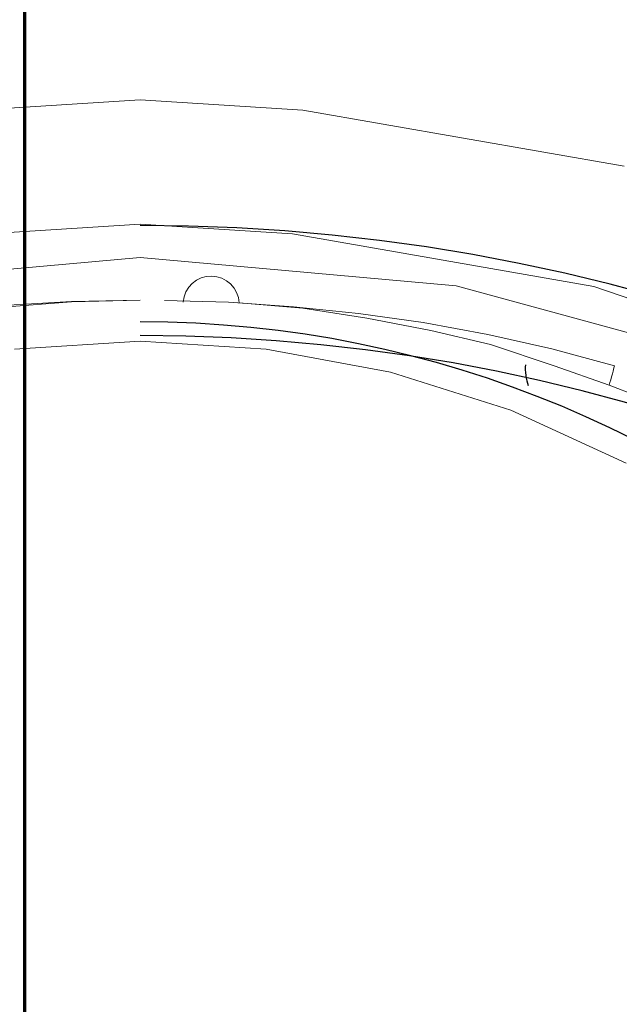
# Model space of a CAD drawing. Header units: inches. Extents: x 0 to 612, y 155 to 655.
# Tile 123 of 138: x 140.13 to 147.43, y 390.16 to 402.14. Entities that reach past the tile are written whole.
import ezdxf

# ---------------------------------------------------------------- set-up
doc = ezdxf.new("R2010")
doc.units = ezdxf.units.IN
doc.header["$MEASUREMENT"] = 0
doc.layers.add('Layer 1', color=7, linetype='Continuous')

# ---------------------------------------------------------------- blocks, each defined once
blk = doc.blocks.new('block 14')
at = {"layer": 'Layer 1', "color": 7, "lineweight": 70}
blk.add_lwpolyline([(140.191, 384.67), (140.191, 503.399), (145.332, 503.399)], dxfattribs=at)
blk = doc.blocks.new('block 4')
at = {"layer": 'Layer 1'}
blk.add_blockref('block 14', (0, 0), dxfattribs=at)
blk = doc.blocks.new('block 3')
at = {"layer": 'Layer 1'}
blk.add_blockref('block 4', (0, 0), dxfattribs=at)
blk = doc.blocks.new('block 1279')
at = {"layer": 'Layer 1', "lineweight": 0}
for points in [[(141.597, 398.231)], [(140.063, 398.135)]]:
    blk.add_lwpolyline(points, dxfattribs=at)
blk.add_open_spline([(140.063, 398.135), (140.063, 398.135), (141.597, 398.231), (141.597, 398.231), (141.597, 398.231), (140.063, 398.135), (140.063, 398.135)], degree=3, knots=[0, 0, 0, 0, 1, 1, 1, 2, 2, 2, 2], dxfattribs=at)
blk = doc.blocks.new('block 1280')
at = {"layer": 'Layer 1', "lineweight": 0}
for points in [[(141.597, 398.231)], [(143.131, 398.134)]]:
    blk.add_lwpolyline(points, dxfattribs=at)
blk.add_open_spline([(141.597, 398.231), (141.597, 398.231), (143.131, 398.134), (143.131, 398.134), (143.131, 398.134), (141.597, 398.231), (141.597, 398.231)], degree=3, knots=[0, 0, 0, 0, 1, 1, 1, 2, 2, 2, 2], dxfattribs=at)
blk = doc.blocks.new('block 1281')
at = {"layer": 'Layer 1', "lineweight": 0}
for points in [[(143.131, 398.134)], [(144.645, 397.854)]]:
    blk.add_lwpolyline(points, dxfattribs=at)
blk.add_open_spline([(143.131, 398.134), (143.131, 398.134), (144.645, 397.854), (144.645, 397.854), (144.645, 397.854), (143.131, 398.134), (143.131, 398.134)], degree=3, knots=[0, 0, 0, 0, 1, 1, 1, 2, 2, 2, 2], dxfattribs=at)
blk = doc.blocks.new('block 1282')
at = {"layer": 'Layer 1', "lineweight": 0}
for points in [[(144.645, 397.854)], [(146.113, 397.389)]]:
    blk.add_lwpolyline(points, dxfattribs=at)
blk.add_open_spline([(144.645, 397.854), (144.645, 397.854), (146.113, 397.389), (146.113, 397.389), (146.113, 397.389), (144.645, 397.854), (144.645, 397.854)], degree=3, knots=[0, 0, 0, 0, 1, 1, 1, 2, 2, 2, 2], dxfattribs=at)
blk = doc.blocks.new('block 1283')
at = {"layer": 'Layer 1', "lineweight": 0}
for points in [[(146.113, 397.389)], [(147.519, 396.743)]]:
    blk.add_lwpolyline(points, dxfattribs=at)
blk.add_open_spline([(146.113, 397.389), (146.113, 397.389), (147.519, 396.743), (147.519, 396.743), (147.519, 396.743), (146.113, 397.389), (146.113, 397.389)], degree=3, knots=[0, 0, 0, 0, 1, 1, 1, 2, 2, 2, 2], dxfattribs=at)
blk = doc.blocks.new('block 1267')
at = {"layer": 'Layer 1'}
for name in ['block 1279', 'block 1280', 'block 1281', 'block 1282', 'block 1283']:
    blk.add_blockref(name, (0, 0), dxfattribs=at)
blk = doc.blocks.new('block 1266')
at = {"layer": 'Layer 1'}
blk.add_blockref('block 1267', (0, 0), dxfattribs=at)
blk = doc.blocks.new('block 1312')
at = {"layer": 'Layer 1', "color": 7, "lineweight": 25}
blk.add_open_spline([(141.594, 372.327), (148.885, 372.327), (154.795, 378.178), (154.795, 385.396), (154.795, 385.396), (154.795, 385.396), (154.795, 385.396), (154.795, 392.614), (148.885, 398.465), (141.594, 398.465), (141.594, 398.465), (141.594, 398.465), (141.594, 398.465), (141.594, 398.465), (141.594, 398.465), (141.594, 398.465)], degree=3, knots=[0, 0, 0, 0, 1, 1, 1, 2, 2, 2, 3, 3, 3, 4, 4, 4, 5, 5, 5, 5], dxfattribs=at)
blk = doc.blocks.new('block 1311')
at = {"layer": 'Layer 1'}
blk.add_blockref('block 1312', (0, 0), dxfattribs=at)
blk = doc.blocks.new('block 1310')
at = {"layer": 'Layer 1'}
blk.add_blockref('block 1311', (0, 0), dxfattribs=at)
blk = doc.blocks.new('block 1333')
at = {"layer": 'Layer 1', "color": 7, "lineweight": 25}
blk.add_open_spline([(141.594, 372.327), (148.885, 372.327), (154.795, 378.178), (154.795, 385.396), (154.795, 385.396), (154.795, 385.396), (154.795, 385.396), (154.795, 392.614), (148.885, 398.465), (141.594, 398.465), (141.594, 398.465), (141.594, 398.465), (141.594, 398.465), (141.594, 398.465), (141.594, 398.465), (141.594, 398.465)], degree=3, knots=[0, 0, 0, 0, 1, 1, 1, 2, 2, 2, 3, 3, 3, 4, 4, 4, 5, 5, 5, 5], dxfattribs=at)
blk = doc.blocks.new('block 1332')
at = {"layer": 'Layer 1'}
blk.add_blockref('block 1333', (0, 0), dxfattribs=at)
blk = doc.blocks.new('block 1331')
at = {"layer": 'Layer 1'}
blk.add_blockref('block 1332', (0, 0), dxfattribs=at)
blk = doc.blocks.new('block 1336')
at = {"layer": 'Layer 1', "color": 7, "lineweight": 25}
blk.add_open_spline([(146.292, 397.941), (146.28, 397.872), (146.296, 397.755), (146.325, 397.692)], degree=3, dxfattribs=at)
blk = doc.blocks.new('block 1335')
at = {"layer": 'Layer 1'}
blk.add_blockref('block 1336', (0, 0), dxfattribs=at)
blk = doc.blocks.new('block 1334')
at = {"layer": 'Layer 1'}
blk.add_blockref('block 1335', (0, 0), dxfattribs=at)
blk = doc.blocks.new('block 1339')
at = {"layer": 'Layer 1', "lineweight": 0}
for points in [[(147.311, 397.694)], [(147.646, 397.564)]]:
    blk.add_lwpolyline(points, dxfattribs=at)
blk.add_open_spline([(147.311, 397.694), (147.311, 397.694), (147.646, 397.564), (147.646, 397.564), (147.646, 397.564), (147.311, 397.694), (147.311, 397.694)], degree=3, knots=[0, 0, 0, 0, 1, 1, 1, 2, 2, 2, 2], dxfattribs=at)
blk = doc.blocks.new('block 1340')
at = {"layer": 'Layer 1', "lineweight": 0}
for points in [[(147.646, 397.564)], [(147.976, 397.428)]]:
    blk.add_lwpolyline(points, dxfattribs=at)
blk.add_open_spline([(147.646, 397.564), (147.646, 397.564), (147.976, 397.428), (147.976, 397.428), (147.976, 397.428), (147.646, 397.564), (147.646, 397.564)], degree=3, knots=[0, 0, 0, 0, 1, 1, 1, 2, 2, 2, 2], dxfattribs=at)
blk = doc.blocks.new('block 1341')
at = {"layer": 'Layer 1', "lineweight": 0}
for points in [[(147.976, 397.428)], [(148.3, 397.286)]]:
    blk.add_lwpolyline(points, dxfattribs=at)
blk.add_open_spline([(147.976, 397.428), (147.976, 397.428), (148.3, 397.286), (148.3, 397.286), (148.3, 397.286), (147.976, 397.428), (147.976, 397.428)], degree=3, knots=[0, 0, 0, 0, 1, 1, 1, 2, 2, 2, 2], dxfattribs=at)
blk = doc.blocks.new('block 1342')
at = {"layer": 'Layer 1', "lineweight": 0}
for points in [[(148.3, 397.286)], [(148.622, 397.137)]]:
    blk.add_lwpolyline(points, dxfattribs=at)
blk.add_open_spline([(148.3, 397.286), (148.3, 397.286), (148.622, 397.137), (148.622, 397.137), (148.622, 397.137), (148.3, 397.286), (148.3, 397.286)], degree=3, knots=[0, 0, 0, 0, 1, 1, 1, 2, 2, 2, 2], dxfattribs=at)
blk = doc.blocks.new('block 1343')
at = {"layer": 'Layer 1', "lineweight": 0}
for points in [[(148.622, 397.137)], [(148.947, 396.978)]]:
    blk.add_lwpolyline(points, dxfattribs=at)
blk.add_open_spline([(148.622, 397.137), (148.622, 397.137), (148.947, 396.978), (148.947, 396.978), (148.947, 396.978), (148.622, 397.137), (148.622, 397.137)], degree=3, knots=[0, 0, 0, 0, 1, 1, 1, 2, 2, 2, 2], dxfattribs=at)
blk = doc.blocks.new('block 1344')
at = {"layer": 'Layer 1', "lineweight": 0}
for points in [[(148.947, 396.978)], [(149.273, 396.809)]]:
    blk.add_lwpolyline(points, dxfattribs=at)
blk.add_open_spline([(148.947, 396.978), (148.947, 396.978), (149.273, 396.809), (149.273, 396.809), (149.273, 396.809), (148.947, 396.978), (148.947, 396.978)], degree=3, knots=[0, 0, 0, 0, 1, 1, 1, 2, 2, 2, 2], dxfattribs=at)
blk = doc.blocks.new('block 1345')
at = {"layer": 'Layer 1', "lineweight": 0}
for points in [[(149.273, 396.809)], [(149.582, 396.638)]]:
    blk.add_lwpolyline(points, dxfattribs=at)
blk.add_open_spline([(149.273, 396.809), (149.273, 396.809), (149.582, 396.638), (149.582, 396.638), (149.582, 396.638), (149.273, 396.809), (149.273, 396.809)], degree=3, knots=[0, 0, 0, 0, 1, 1, 1, 2, 2, 2, 2], dxfattribs=at)
blk = doc.blocks.new('block 1338')
at = {"layer": 'Layer 1'}
for name in ['block 1339', 'block 1340', 'block 1341', 'block 1342', 'block 1343', 'block 1344', 'block 1345']:
    blk.add_blockref(name, (0, 0), dxfattribs=at)
blk = doc.blocks.new('block 1337')
at = {"layer": 'Layer 1'}
blk.add_blockref('block 1338', (0, 0), dxfattribs=at)
blk = doc.blocks.new('block 1448')
at = {"layer": 'Layer 1', "lineweight": 0}
for points in [[(136.665, 397.966)], [(135.876, 397.694)]]:
    blk.add_lwpolyline(points, dxfattribs=at)
blk.add_open_spline([(135.876, 397.694), (135.876, 397.694), (136.665, 397.966), (136.665, 397.966), (136.665, 397.966), (135.876, 397.694), (135.876, 397.694)], degree=3, knots=[0, 0, 0, 0, 1, 1, 1, 2, 2, 2, 2], dxfattribs=at)
blk = doc.blocks.new('block 1449')
at = {"layer": 'Layer 1', "lineweight": 0}
for points in [[(137.467, 398.198)], [(136.665, 397.966)]]:
    blk.add_lwpolyline(points, dxfattribs=at)
blk.add_open_spline([(136.665, 397.966), (136.665, 397.966), (137.467, 398.198), (137.467, 398.198), (137.467, 398.198), (136.665, 397.966), (136.665, 397.966)], degree=3, knots=[0, 0, 0, 0, 1, 1, 1, 2, 2, 2, 2], dxfattribs=at)
blk = doc.blocks.new('block 1450')
at = {"layer": 'Layer 1', "lineweight": 0}
for points in [[(138.279, 398.389)], [(137.467, 398.198)]]:
    blk.add_lwpolyline(points, dxfattribs=at)
blk.add_open_spline([(137.467, 398.198), (137.467, 398.198), (138.279, 398.389), (138.279, 398.389), (138.279, 398.389), (137.467, 398.198), (137.467, 398.198)], degree=3, knots=[0, 0, 0, 0, 1, 1, 1, 2, 2, 2, 2], dxfattribs=at)
blk = doc.blocks.new('block 1451')
at = {"layer": 'Layer 1', "lineweight": 0}
for points in [[(139.1, 398.539)], [(138.279, 398.389)]]:
    blk.add_lwpolyline(points, dxfattribs=at)
blk.add_open_spline([(138.279, 398.389), (138.279, 398.389), (139.1, 398.539), (139.1, 398.539), (139.1, 398.539), (138.279, 398.389), (138.279, 398.389)], degree=3, knots=[0, 0, 0, 0, 1, 1, 1, 2, 2, 2, 2], dxfattribs=at)
blk = doc.blocks.new('block 1452')
at = {"layer": 'Layer 1', "lineweight": 0}
for points in [[(139.927, 398.645)], [(139.1, 398.539)]]:
    blk.add_lwpolyline(points, dxfattribs=at)
blk.add_open_spline([(139.1, 398.539), (139.1, 398.539), (139.927, 398.645), (139.927, 398.645), (139.927, 398.645), (139.1, 398.539), (139.1, 398.539)], degree=3, knots=[0, 0, 0, 0, 1, 1, 1, 2, 2, 2, 2], dxfattribs=at)
blk = doc.blocks.new('block 1453')
at = {"layer": 'Layer 1', "lineweight": 0}
for points in [[(139.927, 398.645)], [(140.757, 398.71)]]:
    blk.add_lwpolyline(points, dxfattribs=at)
blk.add_open_spline([(139.927, 398.645), (139.927, 398.645), (140.757, 398.71), (140.757, 398.71), (140.757, 398.71), (139.927, 398.645), (139.927, 398.645)], degree=3, knots=[0, 0, 0, 0, 1, 1, 1, 2, 2, 2, 2], dxfattribs=at)
blk = doc.blocks.new('block 1454')
at = {"layer": 'Layer 1', "lineweight": 0}
for points in [[(140.757, 398.71)], [(141.594, 398.73)]]:
    blk.add_lwpolyline(points, dxfattribs=at)
blk.add_open_spline([(140.757, 398.71), (140.757, 398.71), (141.594, 398.73), (141.594, 398.73), (141.594, 398.73), (140.757, 398.71), (140.757, 398.71)], degree=3, knots=[0, 0, 0, 0, 1, 1, 1, 2, 2, 2, 2], dxfattribs=at)
blk = doc.blocks.new('block 1447')
at = {"layer": 'Layer 1'}
for name in ['block 1452', 'block 1453', 'block 1454', 'block 1451', 'block 1450', 'block 1449', 'block 1448']:
    blk.add_blockref(name, (0, 0), dxfattribs=at)
blk = doc.blocks.new('block 1446')
at = {"layer": 'Layer 1'}
blk.add_blockref('block 1447', (0, 0), dxfattribs=at)
blk = doc.blocks.new('block 1457')
at = {"layer": 'Layer 1', "lineweight": 0}
for points in [[(147.311, 397.694)], [(147.32, 397.728)]]:
    blk.add_lwpolyline(points, dxfattribs=at)
blk.add_open_spline([(147.311, 397.694), (147.311, 397.694), (147.32, 397.728), (147.32, 397.728), (147.32, 397.728), (147.311, 397.694), (147.311, 397.694)], degree=3, knots=[0, 0, 0, 0, 1, 1, 1, 2, 2, 2, 2], dxfattribs=at)
blk = doc.blocks.new('block 1458')
at = {"layer": 'Layer 1', "lineweight": 0}
for points in [[(147.32, 397.728)], [(147.329, 397.759)]]:
    blk.add_lwpolyline(points, dxfattribs=at)
blk.add_open_spline([(147.32, 397.728), (147.32, 397.728), (147.329, 397.759), (147.329, 397.759), (147.329, 397.759), (147.32, 397.728), (147.32, 397.728)], degree=3, knots=[0, 0, 0, 0, 1, 1, 1, 2, 2, 2, 2], dxfattribs=at)
blk = doc.blocks.new('block 1459')
at = {"layer": 'Layer 1', "lineweight": 0}
for points in [[(147.339, 397.796)], [(147.329, 397.759)]]:
    blk.add_lwpolyline(points, dxfattribs=at)
blk.add_open_spline([(147.329, 397.759), (147.329, 397.759), (147.339, 397.796), (147.339, 397.796), (147.339, 397.796), (147.329, 397.759), (147.329, 397.759)], degree=3, knots=[0, 0, 0, 0, 1, 1, 1, 2, 2, 2, 2], dxfattribs=at)
blk = doc.blocks.new('block 1460')
at = {"layer": 'Layer 1', "lineweight": 0}
for points in [[(147.339, 397.796)], [(147.35, 397.833)]]:
    blk.add_lwpolyline(points, dxfattribs=at)
blk.add_open_spline([(147.339, 397.796), (147.339, 397.796), (147.35, 397.833), (147.35, 397.833), (147.35, 397.833), (147.339, 397.796), (147.339, 397.796)], degree=3, knots=[0, 0, 0, 0, 1, 1, 1, 2, 2, 2, 2], dxfattribs=at)
blk = doc.blocks.new('block 1461')
at = {"layer": 'Layer 1', "lineweight": 0}
for points in [[(147.35, 397.833)], [(147.358, 397.867)]]:
    blk.add_lwpolyline(points, dxfattribs=at)
blk.add_open_spline([(147.35, 397.833), (147.35, 397.833), (147.358, 397.867), (147.358, 397.867), (147.358, 397.867), (147.35, 397.833), (147.35, 397.833)], degree=3, knots=[0, 0, 0, 0, 1, 1, 1, 2, 2, 2, 2], dxfattribs=at)
blk = doc.blocks.new('block 1462')
at = {"layer": 'Layer 1', "lineweight": 0}
for points in [[(147.358, 397.867)], [(147.369, 397.904)]]:
    blk.add_lwpolyline(points, dxfattribs=at)
blk.add_open_spline([(147.358, 397.867), (147.358, 397.867), (147.369, 397.904), (147.369, 397.904), (147.369, 397.904), (147.358, 397.867), (147.358, 397.867)], degree=3, knots=[0, 0, 0, 0, 1, 1, 1, 2, 2, 2, 2], dxfattribs=at)
blk = doc.blocks.new('block 1463')
at = {"layer": 'Layer 1', "lineweight": 0}
for points in [[(147.377, 397.932)], [(147.369, 397.904)]]:
    blk.add_lwpolyline(points, dxfattribs=at)
blk.add_open_spline([(147.369, 397.904), (147.369, 397.904), (147.377, 397.932), (147.377, 397.932), (147.377, 397.932), (147.369, 397.904), (147.369, 397.904)], degree=3, knots=[0, 0, 0, 0, 1, 1, 1, 2, 2, 2, 2], dxfattribs=at)
blk = doc.blocks.new('block 1456')
at = {"layer": 'Layer 1'}
for name in ['block 1463', 'block 1459', 'block 1460', 'block 1461', 'block 1462', 'block 1457', 'block 1458']:
    blk.add_blockref(name, (0, 0), dxfattribs=at)
blk = doc.blocks.new('block 1455')
at = {"layer": 'Layer 1'}
blk.add_blockref('block 1456', (0, 0), dxfattribs=at)
blk = doc.blocks.new('block 1502')
at = {"layer": 'Layer 1', "lineweight": 0}
for points in [[(146.612, 398.139)], [(147.377, 397.932)]]:
    blk.add_lwpolyline(points, dxfattribs=at)
blk.add_open_spline([(147.377, 397.932), (147.377, 397.932), (146.612, 398.139), (146.612, 398.139), (146.612, 398.139), (147.377, 397.932), (147.377, 397.932)], degree=3, knots=[0, 0, 0, 0, 1, 1, 1, 2, 2, 2, 2], dxfattribs=at)
blk = doc.blocks.new('block 1503')
at = {"layer": 'Layer 1', "lineweight": 0}
for points in [[(145.833, 398.311)], [(146.612, 398.139)]]:
    blk.add_lwpolyline(points, dxfattribs=at)
blk.add_open_spline([(146.612, 398.139), (146.612, 398.139), (145.833, 398.311), (145.833, 398.311), (145.833, 398.311), (146.612, 398.139), (146.612, 398.139)], degree=3, knots=[0, 0, 0, 0, 1, 1, 1, 2, 2, 2, 2], dxfattribs=at)
blk = doc.blocks.new('block 1504')
at = {"layer": 'Layer 1', "lineweight": 0}
for points in [[(145.045, 398.456)], [(145.833, 398.311)]]:
    blk.add_lwpolyline(points, dxfattribs=at)
blk.add_open_spline([(145.833, 398.311), (145.833, 398.311), (145.045, 398.456), (145.045, 398.456), (145.045, 398.456), (145.833, 398.311), (145.833, 398.311)], degree=3, knots=[0, 0, 0, 0, 1, 1, 1, 2, 2, 2, 2], dxfattribs=at)
blk = doc.blocks.new('block 1505')
at = {"layer": 'Layer 1', "lineweight": 0}
for points in [[(144.256, 398.566)], [(145.045, 398.456)]]:
    blk.add_lwpolyline(points, dxfattribs=at)
blk.add_open_spline([(145.045, 398.456), (145.045, 398.456), (144.256, 398.566), (144.256, 398.566), (144.256, 398.566), (145.045, 398.456), (145.045, 398.456)], degree=3, knots=[0, 0, 0, 0, 1, 1, 1, 2, 2, 2, 2], dxfattribs=at)
blk = doc.blocks.new('block 1506')
at = {"layer": 'Layer 1', "lineweight": 0}
for points in [[(143.466, 398.65)], [(144.256, 398.566)]]:
    blk.add_lwpolyline(points, dxfattribs=at)
blk.add_open_spline([(144.256, 398.566), (144.256, 398.566), (143.466, 398.65), (143.466, 398.65), (143.466, 398.65), (144.256, 398.566), (144.256, 398.566)], degree=3, knots=[0, 0, 0, 0, 1, 1, 1, 2, 2, 2, 2], dxfattribs=at)
blk = doc.blocks.new('block 1507')
at = {"layer": 'Layer 1', "lineweight": 0}
for points in [[(142.671, 398.705)], [(143.466, 398.65)]]:
    blk.add_lwpolyline(points, dxfattribs=at)
blk.add_open_spline([(143.466, 398.65), (143.466, 398.65), (142.671, 398.705), (142.671, 398.705), (142.671, 398.705), (143.466, 398.65), (143.466, 398.65)], degree=3, knots=[0, 0, 0, 0, 1, 1, 1, 2, 2, 2, 2], dxfattribs=at)
blk = doc.blocks.new('block 1508')
at = {"layer": 'Layer 1', "lineweight": 0}
for points in [[(141.892, 398.727)], [(142.671, 398.705)]]:
    blk.add_lwpolyline(points, dxfattribs=at)
blk.add_open_spline([(142.671, 398.705), (142.671, 398.705), (141.892, 398.727), (141.892, 398.727), (141.892, 398.727), (142.671, 398.705), (142.671, 398.705)], degree=3, knots=[0, 0, 0, 0, 1, 1, 1, 2, 2, 2, 2], dxfattribs=at)
blk = doc.blocks.new('block 1501')
at = {"layer": 'Layer 1'}
for name in ['block 1508', 'block 1507', 'block 1506', 'block 1505', 'block 1504', 'block 1503', 'block 1502']:
    blk.add_blockref(name, (0, 0), dxfattribs=at)
blk = doc.blocks.new('block 1500')
at = {"layer": 'Layer 1'}
blk.add_blockref('block 1501', (0, 0), dxfattribs=at)
blk = doc.blocks.new('block 1533')
at = {"layer": 'Layer 1', "lineweight": 0}
for points in [[(140.758, 398.715)], [(141.594, 398.73)]]:
    blk.add_lwpolyline(points, dxfattribs=at)
blk.add_open_spline([(141.594, 398.73), (141.594, 398.73), (140.758, 398.715), (140.758, 398.715), (140.758, 398.715), (141.594, 398.73), (141.594, 398.73)], degree=3, knots=[0, 0, 0, 0, 1, 1, 1, 2, 2, 2, 2], dxfattribs=at)
blk = doc.blocks.new('block 1534')
at = {"layer": 'Layer 1', "lineweight": 0}
for points in [[(139.922, 398.666)], [(140.758, 398.715)]]:
    blk.add_lwpolyline(points, dxfattribs=at)
blk.add_open_spline([(140.758, 398.715), (140.758, 398.715), (139.922, 398.666), (139.922, 398.666), (139.922, 398.666), (140.758, 398.715), (140.758, 398.715)], degree=3, knots=[0, 0, 0, 0, 1, 1, 1, 2, 2, 2, 2], dxfattribs=at)
blk = doc.blocks.new('block 1535')
at = {"layer": 'Layer 1', "lineweight": 0}
for points in [[(139.922, 398.666)], [(139.091, 398.584)]]:
    blk.add_lwpolyline(points, dxfattribs=at)
blk.add_open_spline([(139.922, 398.666), (139.922, 398.666), (139.091, 398.584), (139.091, 398.584), (139.091, 398.584), (139.922, 398.666), (139.922, 398.666)], degree=3, knots=[0, 0, 0, 0, 1, 1, 1, 2, 2, 2, 2], dxfattribs=at)
blk = doc.blocks.new('block 1536')
at = {"layer": 'Layer 1', "lineweight": 0}
for points in [[(139.091, 398.584)], [(138.262, 398.469)]]:
    blk.add_lwpolyline(points, dxfattribs=at)
blk.add_open_spline([(139.091, 398.584), (139.091, 398.584), (138.262, 398.469), (138.262, 398.469), (138.262, 398.469), (139.091, 398.584), (139.091, 398.584)], degree=3, knots=[0, 0, 0, 0, 1, 1, 1, 2, 2, 2, 2], dxfattribs=at)
blk = doc.blocks.new('block 1537')
at = {"layer": 'Layer 1', "lineweight": 0}
for points in [[(138.262, 398.469)], [(137.439, 398.325)]]:
    blk.add_lwpolyline(points, dxfattribs=at)
blk.add_open_spline([(138.262, 398.469), (138.262, 398.469), (137.439, 398.325), (137.439, 398.325), (137.439, 398.325), (138.262, 398.469), (138.262, 398.469)], degree=3, knots=[0, 0, 0, 0, 1, 1, 1, 2, 2, 2, 2], dxfattribs=at)
blk = doc.blocks.new('block 1538')
at = {"layer": 'Layer 1', "lineweight": 0}
for points in [[(137.439, 398.325)], [(136.623, 398.145)]]:
    blk.add_lwpolyline(points, dxfattribs=at)
blk.add_open_spline([(137.439, 398.325), (137.439, 398.325), (136.623, 398.145), (136.623, 398.145), (136.623, 398.145), (137.439, 398.325), (137.439, 398.325)], degree=3, knots=[0, 0, 0, 0, 1, 1, 1, 2, 2, 2, 2], dxfattribs=at)
blk = doc.blocks.new('block 1539')
at = {"layer": 'Layer 1', "lineweight": 0}
for points in [[(136.623, 398.145)], [(135.811, 397.932)]]:
    blk.add_lwpolyline(points, dxfattribs=at)
blk.add_open_spline([(136.623, 398.145), (136.623, 398.145), (135.811, 397.932), (135.811, 397.932), (135.811, 397.932), (136.623, 398.145), (136.623, 398.145)], degree=3, knots=[0, 0, 0, 0, 1, 1, 1, 2, 2, 2, 2], dxfattribs=at)
blk = doc.blocks.new('block 1532')
at = {"layer": 'Layer 1'}
for name in ['block 1535', 'block 1534', 'block 1533', 'block 1536', 'block 1537', 'block 1538', 'block 1539']:
    blk.add_blockref(name, (0, 0), dxfattribs=at)
blk = doc.blocks.new('block 1531')
at = {"layer": 'Layer 1'}
blk.add_blockref('block 1532', (0, 0), dxfattribs=at)
blk = doc.blocks.new('block 1583')
at = {"layer": 'Layer 1', "color": 7, "lineweight": 25}
blk.add_open_spline([(141.594, 355.609), (153.501, 355.609), (163.154, 365.165), (163.154, 376.953), (163.154, 376.953), (163.154, 376.953), (163.154, 376.953), (163.154, 388.74), (153.501, 398.298), (141.594, 398.298), (141.594, 398.298), (141.594, 398.298), (141.594, 398.298), (141.594, 398.298), (141.594, 398.298), (141.594, 398.298)], degree=3, knots=[0, 0, 0, 0, 1, 1, 1, 2, 2, 2, 3, 3, 3, 4, 4, 4, 5, 5, 5, 5], dxfattribs=at)
blk = doc.blocks.new('block 1582')
at = {"layer": 'Layer 1'}
blk.add_blockref('block 1583', (0, 0), dxfattribs=at)
blk = doc.blocks.new('block 1581')
at = {"layer": 'Layer 1'}
blk.add_blockref('block 1582', (0, 0), dxfattribs=at)
blk = doc.blocks.new('block 2517')
at = {"layer": 'Layer 1', "lineweight": 0}
for points in [[(141.594, 399.248)], [(137.74, 398.906)]]:
    blk.add_lwpolyline(points, dxfattribs=at)
blk.add_open_spline([(137.74, 398.906), (137.74, 398.906), (141.594, 399.248), (141.594, 399.248), (141.594, 399.248), (137.74, 398.906), (137.74, 398.906)], degree=3, knots=[0, 0, 0, 0, 1, 1, 1, 2, 2, 2, 2], dxfattribs=at)
blk = doc.blocks.new('block 2518')
at = {"layer": 'Layer 1', "lineweight": 0}
for points in [[(141.594, 399.248)], [(145.447, 398.906)]]:
    blk.add_lwpolyline(points, dxfattribs=at)
blk.add_open_spline([(141.594, 399.248), (141.594, 399.248), (145.447, 398.906), (145.447, 398.906), (145.447, 398.906), (141.594, 399.248), (141.594, 399.248)], degree=3, knots=[0, 0, 0, 0, 1, 1, 1, 2, 2, 2, 2], dxfattribs=at)
blk = doc.blocks.new('block 2519')
at = {"layer": 'Layer 1', "lineweight": 0}
for points in [[(145.447, 398.906)], [(149.188, 397.886)]]:
    blk.add_lwpolyline(points, dxfattribs=at)
blk.add_open_spline([(145.447, 398.906), (145.447, 398.906), (149.188, 397.886), (149.188, 397.886), (149.188, 397.886), (145.447, 398.906), (145.447, 398.906)], degree=3, knots=[0, 0, 0, 0, 1, 1, 1, 2, 2, 2, 2], dxfattribs=at)
blk = doc.blocks.new('block 2508')
at = {"layer": 'Layer 1'}
for name in ['block 2517', 'block 2518', 'block 2519']:
    blk.add_blockref(name, (0, 0), dxfattribs=at)
blk = doc.blocks.new('block 2507')
at = {"layer": 'Layer 1'}
blk.add_blockref('block 2508', (0, 0), dxfattribs=at)
blk = doc.blocks.new('block 2571')
at = {"layer": 'Layer 1', "lineweight": 0}
for points in [[(141.594, 399.656)], [(139.736, 399.538)]]:
    blk.add_lwpolyline(points, dxfattribs=at)
blk.add_open_spline([(139.736, 399.538), (139.736, 399.538), (141.594, 399.656), (141.594, 399.656), (141.594, 399.656), (139.736, 399.538), (139.736, 399.538)], degree=3, knots=[0, 0, 0, 0, 1, 1, 1, 2, 2, 2, 2], dxfattribs=at)
blk = doc.blocks.new('block 2572')
at = {"layer": 'Layer 1', "lineweight": 0}
for points in [[(141.594, 399.656)], [(143.452, 399.538)]]:
    blk.add_lwpolyline(points, dxfattribs=at)
blk.add_open_spline([(141.594, 399.656), (141.594, 399.656), (143.452, 399.538), (143.452, 399.538), (143.452, 399.538), (141.594, 399.656), (141.594, 399.656)], degree=3, knots=[0, 0, 0, 0, 1, 1, 1, 2, 2, 2, 2], dxfattribs=at)
blk = doc.blocks.new('block 2573')
at = {"layer": 'Layer 1', "lineweight": 0}
for points in [[(143.452, 399.538)], [(147.123, 398.896)]]:
    blk.add_lwpolyline(points, dxfattribs=at)
blk.add_open_spline([(143.452, 399.538), (143.452, 399.538), (147.123, 398.896), (147.123, 398.896), (147.123, 398.896), (143.452, 399.538), (143.452, 399.538)], degree=3, knots=[0, 0, 0, 0, 1, 1, 1, 2, 2, 2, 2], dxfattribs=at)
blk = doc.blocks.new('block 2574')
at = {"layer": 'Layer 1', "lineweight": 0}
for points in [[(147.123, 398.896)], [(150.676, 397.681)]]:
    blk.add_lwpolyline(points, dxfattribs=at)
blk.add_open_spline([(147.123, 398.896), (147.123, 398.896), (150.676, 397.681), (150.676, 397.681), (150.676, 397.681), (147.123, 398.896), (147.123, 398.896)], degree=3, knots=[0, 0, 0, 0, 1, 1, 1, 2, 2, 2, 2], dxfattribs=at)
blk = doc.blocks.new('block 2557')
at = {"layer": 'Layer 1'}
for name in ['block 2571', 'block 2572', 'block 2573', 'block 2574']:
    blk.add_blockref(name, (0, 0), dxfattribs=at)
blk = doc.blocks.new('block 2556')
at = {"layer": 'Layer 1'}
blk.add_blockref('block 2557', (0, 0), dxfattribs=at)
blk = doc.blocks.new('block 2605')
at = {"layer": 'Layer 1', "color": 7, "lineweight": 25}
blk.add_open_spline([(141.594, 354.268), (154.25, 354.268), (164.51, 364.424), (164.51, 376.953), (164.51, 376.953), (164.51, 376.953), (164.51, 376.953), (164.51, 389.481), (154.25, 399.639), (141.594, 399.639), (141.594, 399.639), (141.594, 399.639), (141.594, 399.639), (141.594, 399.639), (141.594, 399.639), (141.594, 399.639)], degree=3, knots=[0, 0, 0, 0, 1, 1, 1, 2, 2, 2, 3, 3, 3, 4, 4, 4, 5, 5, 5, 5], dxfattribs=at)
blk = doc.blocks.new('block 2604')
at = {"layer": 'Layer 1'}
blk.add_blockref('block 2605', (0, 0), dxfattribs=at)
blk = doc.blocks.new('block 2603')
at = {"layer": 'Layer 1'}
blk.add_blockref('block 2604', (0, 0), dxfattribs=at)
blk = doc.blocks.new('block 2626')
at = {"layer": 'Layer 1', "color": 7, "lineweight": 25}
blk.add_open_spline([(141.594, 354.268), (154.25, 354.268), (164.51, 364.424), (164.51, 376.953), (164.51, 376.953), (164.51, 376.953), (164.51, 376.953), (164.51, 389.481), (154.25, 399.639), (141.594, 399.639), (141.594, 399.639), (141.594, 399.639), (141.594, 399.639), (141.594, 399.639), (141.594, 399.639), (141.594, 399.639)], degree=3, knots=[0, 0, 0, 0, 1, 1, 1, 2, 2, 2, 3, 3, 3, 4, 4, 4, 5, 5, 5, 5], dxfattribs=at)
blk = doc.blocks.new('block 2625')
at = {"layer": 'Layer 1'}
blk.add_blockref('block 2626', (0, 0), dxfattribs=at)
blk = doc.blocks.new('block 2624')
at = {"layer": 'Layer 1'}
blk.add_blockref('block 2625', (0, 0), dxfattribs=at)
blk = doc.blocks.new('block 3484')
at = {"layer": 'Layer 1', "color": 7, "lineweight": 25}
blk.add_open_spline([(171.488, 378.554), (170.882, 394.476), (157.525, 407.136), (141.594, 406.891)], degree=3, dxfattribs=at)
blk = doc.blocks.new('block 3483')
at = {"layer": 'Layer 1'}
blk.add_blockref('block 3484', (0, 0), dxfattribs=at)
blk = doc.blocks.new('block 3482')
at = {"layer": 'Layer 1'}
blk.add_blockref('block 3483', (0, 0), dxfattribs=at)
blk = doc.blocks.new('block 4711')
at = {"layer": 'Layer 1', "lineweight": 0}
for points in [[(143.576, 401.044)], [(147.492, 400.36)]]:
    blk.add_lwpolyline(points, dxfattribs=at)
blk.add_open_spline([(147.492, 400.36), (147.492, 400.36), (143.576, 401.044), (143.576, 401.044), (143.576, 401.044), (147.492, 400.36), (147.492, 400.36)], degree=3, knots=[0, 0, 0, 0, 1, 1, 1, 2, 2, 2, 2], dxfattribs=at)
blk = doc.blocks.new('block 4712')
at = {"layer": 'Layer 1', "lineweight": 0}
for points in [[(141.595, 401.169)], [(143.576, 401.044)]]:
    blk.add_lwpolyline(points, dxfattribs=at)
blk.add_open_spline([(143.576, 401.044), (143.576, 401.044), (141.595, 401.169), (141.595, 401.169), (141.595, 401.169), (143.576, 401.044), (143.576, 401.044)], degree=3, knots=[0, 0, 0, 0, 1, 1, 1, 2, 2, 2, 2], dxfattribs=at)
blk = doc.blocks.new('block 4713')
at = {"layer": 'Layer 1', "lineweight": 0}
for points in [[(141.595, 401.169)], [(139.613, 401.044)]]:
    blk.add_lwpolyline(points, dxfattribs=at)
blk.add_open_spline([(141.595, 401.169), (141.595, 401.169), (139.613, 401.044), (139.613, 401.044), (139.613, 401.044), (141.595, 401.169), (141.595, 401.169)], degree=3, knots=[0, 0, 0, 0, 1, 1, 1, 2, 2, 2, 2], dxfattribs=at)
blk = doc.blocks.new('block 4698')
at = {"layer": 'Layer 1'}
for name in ['block 4713', 'block 4712', 'block 4711']:
    blk.add_blockref(name, (0, 0), dxfattribs=at)
blk = doc.blocks.new('block 4697')
at = {"layer": 'Layer 1'}
blk.add_blockref('block 4698', (0, 0), dxfattribs=at)
blk = doc.blocks.new('block 7441')
at = {"layer": 'Layer 1', "lineweight": 0}
for points in [[(142.132, 398.771)], [(142.121, 398.707)]]:
    blk.add_lwpolyline(points, dxfattribs=at)
blk.add_open_spline([(142.121, 398.707), (142.121, 398.707), (142.132, 398.771), (142.132, 398.771), (142.132, 398.771), (142.121, 398.707), (142.121, 398.707)], degree=3, knots=[0, 0, 0, 0, 1, 1, 1, 2, 2, 2, 2], dxfattribs=at)
blk = doc.blocks.new('block 7442')
at = {"layer": 'Layer 1', "lineweight": 0}
for points in [[(142.132, 398.771)], [(142.154, 398.831)]]:
    blk.add_lwpolyline(points, dxfattribs=at)
blk.add_open_spline([(142.132, 398.771), (142.132, 398.771), (142.154, 398.831), (142.154, 398.831), (142.154, 398.831), (142.132, 398.771), (142.132, 398.771)], degree=3, knots=[0, 0, 0, 0, 1, 1, 1, 2, 2, 2, 2], dxfattribs=at)
blk = doc.blocks.new('block 7443')
at = {"layer": 'Layer 1', "lineweight": 0}
for points in [[(142.188, 398.886)], [(142.154, 398.831)]]:
    blk.add_lwpolyline(points, dxfattribs=at)
blk.add_open_spline([(142.154, 398.831), (142.154, 398.831), (142.188, 398.886), (142.188, 398.886), (142.188, 398.886), (142.154, 398.831), (142.154, 398.831)], degree=3, knots=[0, 0, 0, 0, 1, 1, 1, 2, 2, 2, 2], dxfattribs=at)
blk = doc.blocks.new('block 7444')
at = {"layer": 'Layer 1', "lineweight": 0}
for points in [[(142.188, 398.886)], [(142.231, 398.933)]]:
    blk.add_lwpolyline(points, dxfattribs=at)
blk.add_open_spline([(142.188, 398.886), (142.188, 398.886), (142.231, 398.933), (142.231, 398.933), (142.231, 398.933), (142.188, 398.886), (142.188, 398.886)], degree=3, knots=[0, 0, 0, 0, 1, 1, 1, 2, 2, 2, 2], dxfattribs=at)
blk = doc.blocks.new('block 7445')
at = {"layer": 'Layer 1', "lineweight": 0}
for points in [[(142.231, 398.933)], [(142.282, 398.972)]]:
    blk.add_lwpolyline(points, dxfattribs=at)
blk.add_open_spline([(142.231, 398.933), (142.231, 398.933), (142.282, 398.972), (142.282, 398.972), (142.282, 398.972), (142.231, 398.933), (142.231, 398.933)], degree=3, knots=[0, 0, 0, 0, 1, 1, 1, 2, 2, 2, 2], dxfattribs=at)
blk = doc.blocks.new('block 7446')
at = {"layer": 'Layer 1', "lineweight": 0}
for points in [[(142.34, 399)], [(142.282, 398.972)]]:
    blk.add_lwpolyline(points, dxfattribs=at)
blk.add_open_spline([(142.282, 398.972), (142.282, 398.972), (142.34, 399), (142.34, 399), (142.34, 399), (142.282, 398.972), (142.282, 398.972)], degree=3, knots=[0, 0, 0, 0, 1, 1, 1, 2, 2, 2, 2], dxfattribs=at)
blk = doc.blocks.new('block 7447')
at = {"layer": 'Layer 1', "lineweight": 0}
for points in [[(142.34, 399)], [(142.401, 399.018)]]:
    blk.add_lwpolyline(points, dxfattribs=at)
blk.add_open_spline([(142.34, 399), (142.34, 399), (142.401, 399.018), (142.401, 399.018), (142.401, 399.018), (142.34, 399), (142.34, 399)], degree=3, knots=[0, 0, 0, 0, 1, 1, 1, 2, 2, 2, 2], dxfattribs=at)
blk = doc.blocks.new('block 7448')
at = {"layer": 'Layer 1', "lineweight": 0}
for points in [[(142.401, 399.018)], [(142.466, 399.022)]]:
    blk.add_lwpolyline(points, dxfattribs=at)
blk.add_open_spline([(142.401, 399.018), (142.401, 399.018), (142.466, 399.022), (142.466, 399.022), (142.466, 399.022), (142.401, 399.018), (142.401, 399.018)], degree=3, knots=[0, 0, 0, 0, 1, 1, 1, 2, 2, 2, 2], dxfattribs=at)
blk = doc.blocks.new('block 7449')
at = {"layer": 'Layer 1', "lineweight": 0}
for points in [[(142.466, 399.022)], [(142.529, 399.015)]]:
    blk.add_lwpolyline(points, dxfattribs=at)
blk.add_open_spline([(142.466, 399.022), (142.466, 399.022), (142.529, 399.015), (142.529, 399.015), (142.529, 399.015), (142.466, 399.022), (142.466, 399.022)], degree=3, knots=[0, 0, 0, 0, 1, 1, 1, 2, 2, 2, 2], dxfattribs=at)
blk = doc.blocks.new('block 7450')
at = {"layer": 'Layer 1', "lineweight": 0}
for points in [[(142.529, 399.015)], [(142.591, 398.997)]]:
    blk.add_lwpolyline(points, dxfattribs=at)
blk.add_open_spline([(142.529, 399.015), (142.529, 399.015), (142.591, 398.997), (142.591, 398.997), (142.591, 398.997), (142.529, 399.015), (142.529, 399.015)], degree=3, knots=[0, 0, 0, 0, 1, 1, 1, 2, 2, 2, 2], dxfattribs=at)
blk = doc.blocks.new('block 7451')
at = {"layer": 'Layer 1', "lineweight": 0}
for points in [[(142.591, 398.997)], [(142.647, 398.967)]]:
    blk.add_lwpolyline(points, dxfattribs=at)
blk.add_open_spline([(142.591, 398.997), (142.591, 398.997), (142.647, 398.967), (142.647, 398.967), (142.647, 398.967), (142.591, 398.997), (142.591, 398.997)], degree=3, knots=[0, 0, 0, 0, 1, 1, 1, 2, 2, 2, 2], dxfattribs=at)
blk = doc.blocks.new('block 7452')
at = {"layer": 'Layer 1', "lineweight": 0}
for points in [[(142.647, 398.967)], [(142.697, 398.927)]]:
    blk.add_lwpolyline(points, dxfattribs=at)
blk.add_open_spline([(142.647, 398.967), (142.647, 398.967), (142.697, 398.927), (142.697, 398.927), (142.697, 398.927), (142.647, 398.967), (142.647, 398.967)], degree=3, knots=[0, 0, 0, 0, 1, 1, 1, 2, 2, 2, 2], dxfattribs=at)
blk = doc.blocks.new('block 7453')
at = {"layer": 'Layer 1', "lineweight": 0}
for points in [[(142.697, 398.927)], [(142.74, 398.877)]]:
    blk.add_lwpolyline(points, dxfattribs=at)
blk.add_open_spline([(142.697, 398.927), (142.697, 398.927), (142.74, 398.877), (142.74, 398.877), (142.74, 398.877), (142.697, 398.927), (142.697, 398.927)], degree=3, knots=[0, 0, 0, 0, 1, 1, 1, 2, 2, 2, 2], dxfattribs=at)
blk = doc.blocks.new('block 7454')
at = {"layer": 'Layer 1', "lineweight": 0}
for points in [[(142.74, 398.877)], [(142.771, 398.821)]]:
    blk.add_lwpolyline(points, dxfattribs=at)
blk.add_open_spline([(142.74, 398.877), (142.74, 398.877), (142.771, 398.821), (142.771, 398.821), (142.771, 398.821), (142.74, 398.877), (142.74, 398.877)], degree=3, knots=[0, 0, 0, 0, 1, 1, 1, 2, 2, 2, 2], dxfattribs=at)
blk = doc.blocks.new('block 7455')
at = {"layer": 'Layer 1', "lineweight": 0}
for points in [[(142.771, 398.821)], [(142.792, 398.761)]]:
    blk.add_lwpolyline(points, dxfattribs=at)
blk.add_open_spline([(142.771, 398.821), (142.771, 398.821), (142.792, 398.761), (142.792, 398.761), (142.792, 398.761), (142.771, 398.821), (142.771, 398.821)], degree=3, knots=[0, 0, 0, 0, 1, 1, 1, 2, 2, 2, 2], dxfattribs=at)
blk = doc.blocks.new('block 7456')
at = {"layer": 'Layer 1', "lineweight": 0}
for points in [[(142.792, 398.761)], [(142.801, 398.697)]]:
    blk.add_lwpolyline(points, dxfattribs=at)
blk.add_open_spline([(142.792, 398.761), (142.792, 398.761), (142.801, 398.697), (142.801, 398.697), (142.801, 398.697), (142.792, 398.761), (142.792, 398.761)], degree=3, knots=[0, 0, 0, 0, 1, 1, 1, 2, 2, 2, 2], dxfattribs=at)
blk = doc.blocks.new('block 7457')
at = {"layer": 'Layer 1', "lineweight": 0}
for points in [[(142.801, 398.697)], [(143.577, 398.634)]]:
    blk.add_lwpolyline(points, dxfattribs=at)
blk.add_open_spline([(142.801, 398.697), (142.801, 398.697), (143.577, 398.634), (143.577, 398.634), (143.577, 398.634), (142.801, 398.697), (142.801, 398.697)], degree=3, knots=[0, 0, 0, 0, 1, 1, 1, 2, 2, 2, 2], dxfattribs=at)
blk = doc.blocks.new('block 7458')
at = {"layer": 'Layer 1', "lineweight": 0}
for points in [[(143.577, 398.634)], [(144.358, 398.512)]]:
    blk.add_lwpolyline(points, dxfattribs=at)
blk.add_open_spline([(143.577, 398.634), (143.577, 398.634), (144.358, 398.512), (144.358, 398.512), (144.358, 398.512), (143.577, 398.634), (143.577, 398.634)], degree=3, knots=[0, 0, 0, 0, 1, 1, 1, 2, 2, 2, 2], dxfattribs=at)
blk = doc.blocks.new('block 7459')
at = {"layer": 'Layer 1', "lineweight": 0}
for points in [[(144.358, 398.512)], [(145.138, 398.36)]]:
    blk.add_lwpolyline(points, dxfattribs=at)
blk.add_open_spline([(144.358, 398.512), (144.358, 398.512), (145.138, 398.36), (145.138, 398.36), (145.138, 398.36), (144.358, 398.512), (144.358, 398.512)], degree=3, knots=[0, 0, 0, 0, 1, 1, 1, 2, 2, 2, 2], dxfattribs=at)
blk = doc.blocks.new('block 7460')
at = {"layer": 'Layer 1', "lineweight": 0}
for points in [[(145.138, 398.36)], [(145.865, 398.189)]]:
    blk.add_lwpolyline(points, dxfattribs=at)
blk.add_open_spline([(145.138, 398.36), (145.138, 398.36), (145.865, 398.189), (145.865, 398.189), (145.865, 398.189), (145.138, 398.36), (145.138, 398.36)], degree=3, knots=[0, 0, 0, 0, 1, 1, 1, 2, 2, 2, 2], dxfattribs=at)
blk = doc.blocks.new('block 7461')
at = {"layer": 'Layer 1', "lineweight": 0}
for points in [[(145.865, 398.189)], [(146.641, 397.932)]]:
    blk.add_lwpolyline(points, dxfattribs=at)
blk.add_open_spline([(145.865, 398.189), (145.865, 398.189), (146.641, 397.932), (146.641, 397.932), (146.641, 397.932), (145.865, 398.189), (145.865, 398.189)], degree=3, knots=[0, 0, 0, 0, 1, 1, 1, 2, 2, 2, 2], dxfattribs=at)
blk = doc.blocks.new('block 7462')
at = {"layer": 'Layer 1', "lineweight": 0}
for points in [[(146.641, 397.932)], [(147.311, 397.694)]]:
    blk.add_lwpolyline(points, dxfattribs=at)
blk.add_open_spline([(146.641, 397.932), (146.641, 397.932), (147.311, 397.694), (147.311, 397.694), (147.311, 397.694), (146.641, 397.932), (146.641, 397.932)], degree=3, knots=[0, 0, 0, 0, 1, 1, 1, 2, 2, 2, 2], dxfattribs=at)
blk = doc.blocks.new('block 7440')
at = {"layer": 'Layer 1'}
for name in ['block 7446', 'block 7447', 'block 7448', 'block 7449', 'block 7450', 'block 7451', 'block 7443', 'block 7444', 'block 7445', 'block 7452', 'block 7453', 'block 7454', 'block 7441', 'block 7442', 'block 7455', 'block 7456', 'block 7457', 'block 7458', 'block 7459', 'block 7460', 'block 7461', 'block 7462']:
    blk.add_blockref(name, (0, 0), dxfattribs=at)
blk = doc.blocks.new('block 7439')
at = {"layer": 'Layer 1'}
blk.add_blockref('block 7440', (0, 0), dxfattribs=at)
blk = doc.blocks.new('block 921')
at = {"layer": 'Layer 1'}
for name in ['block 3482', 'block 4697', 'block 2556', 'block 2603', 'block 2624', 'block 2507', 'block 7439', 'block 1531', 'block 1446', 'block 1500', 'block 1310', 'block 1331', 'block 1581', 'block 1266', 'block 1334', 'block 1455', 'block 1337']:
    blk.add_blockref(name, (0, 0), dxfattribs=at)
blk = doc.blocks.new('block 920')
at = {"layer": 'Layer 1'}
blk.add_blockref('block 921', (0, 0), dxfattribs=at)
blk = doc.blocks.new('block 2')
at = {"layer": 'Layer 1'}
for name in ['block 3', 'block 920']:
    blk.add_blockref(name, (0, 0), dxfattribs=at)

msp = doc.modelspace()

# ---------------------------------------------------------------- block references
at = {"layer": 'Layer 1'}
msp.add_blockref('block 2', (0, 0), dxfattribs=at)

doc.saveas('drawing.dxf')
